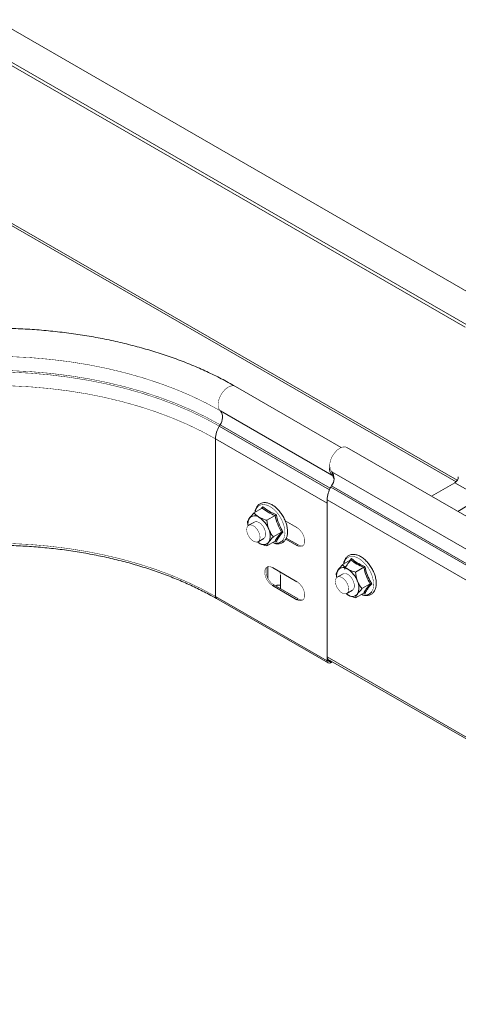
# Model space of a CAD drawing. Header units: millimetres. Extents: x 268 to 1703, y -1326 to 670.
# Tile 8 of 30: x 667 to 806, y -1085 to -773. Entities that reach past the tile are written whole.
import ezdxf

# ---------------------------------------------------------------- set-up
doc = ezdxf.new("R2010")
doc.units = ezdxf.units.MM
doc.linetypes.add('K5LT32768', pattern=[0])
doc.linetypes.add('K5LT32769', pattern=[0])

msp = doc.modelspace()

# ---------------------------------------------------------------- linework, layer by layer
at = {"color": 7, "linetype": 'K5LT32768', "lineweight": 15}
for p, q in [((831.48, -872.22), (659.14, -772.72)), ((658.79, -783.03), (828.69, -881.11)), ((805.17, -919.33), (658.25, -834.52)), ((768.8, -908.4), (735.25, -889.03)), ((730.5, -896.78), (765.85, -917.19)), ((730.13, -901.62), (730.37, -901.18)), ((728.96, -955.67), (728.96, -905.67)), ((728.96, -905.67), (764.31, -926.08)), ((960.11, -1017.81), (770.6, -908.41)), ((955.36, -1025.55), (765.85, -916.15)), ((765.85, -917.19), (766.15, -916.73)), ((766.37, -916.94), (766.15, -916.73)), ((765.72, -920.56), (765.48, -921)), ((954.99, -1030.4), (765.48, -921)), ((955.23, -1029.96), (765.72, -920.56)), ((804.83, -919.59), (797.4, -923.88)), ((804.83, -919.59), (939.18, -997.15)), ((743.44, -927.81), (743.9, -927.22)), ((953.82, -1034.44), (764.31, -925.05)), ((764.31, -925.05), (764.31, -974.81)), ((764.31, -976.08), (764.31, -926.08)), ((808.74, -926.92), (805.71, -928.68)), ((743.74, -927.64), (741.13, -929.14)), ((747.82, -929.99), (745.21, -931.5)), ((746.39, -929.08), (746.34, -929.11)), ((741.25, -932.05), (739.44, -933.09)), ((754.77, -933.83), (751.01, -931.66)), ((749.86, -935.25), (747.25, -936.76)), ((742.75, -938.73), (742.29, -938.35)), ((742.44, -938.29), (744.25, -937.24)), ((747.82, -938.16), (745.21, -939.66)), ((748.19, -938.27), (747.87, -938.14)), ((751.2, -937.48), (754.77, -939.55)), ((755.16, -939.32), (751.37, -937.14)), ((755.16, -939.32), (754.77, -939.55)), ((745.54, -949.97), (745.54, -946.19)), ((771.84, -944.07), (769.24, -945.57)), ((771.5, -944.3), (772.01, -943.65)), ((772.62, -944.54), (775.64, -946.29)), ((754.77, -950.98), (746.99, -946.49)), ((749.5, -948.94), (749.5, -953.2)), ((769.36, -948.48), (767.55, -949.52)), ((775.93, -946.42), (773.32, -947.93)), ((747.38, -951.98), (746.99, -952.2)), ((746.99, -952.2), (754.77, -956.69)), ((755.16, -956.47), (747.38, -951.98)), ((748.52, -952.09), (748.05, -952.37)), ((748.52, -952.09), (749.5, -952.09)), ((777.97, -951.68), (775.36, -953.19)), ((770.86, -955.16), (770.48, -954.85)), ((770.55, -954.72), (772.35, -953.67)), ((775.93, -954.59), (773.32, -956.09)), ((776.29, -954.7), (775.98, -954.57)), ((728.96, -955.67), (764.31, -976.08)), ((729.27, -956.36), (764.63, -976.77)), ((755.16, -956.47), (754.77, -956.69)), ((953.82, -1084.2), (764.31, -974.81)), ((764.31, -976.08), (764.7, -975.86)), ((764.69, -975.63), (954.19, -1085.03)), ((764.7, -975.86), (764.7, -975.64)), ((764.7, -975.74), (765.38, -976.13)), ((765.38, -976.03), (765.38, -976.13)), ((765.38, -976.13), (765.46, -976.08)), ((765.57, -976.14), (765.38, -976.25)), ((765.38, -976.7), (765.38, -976.25)), ((765.96, -976.36), (765.38, -976.7))]:
    msp.add_line(p, q, dxfattribs=at)
at = {"color": 8, "linetype": 'K5LT32769', "lineweight": 15, "true_color": 0x808080}
for p, q in [((658.79, -784.09), (808.02, -870.24)), ((658.79, -834.1), (805.56, -918.83)), ((730.13, -901.62), (765.08, -921.8)), ((730.37, -901.18), (765.3, -921.35)), ((764.7, -975.86), (765.38, -976.25))]:
    msp.add_line(p, q, dxfattribs=at)
at = {"color": 7, "linetype": 'K5LT32768', "const_width": 0.15}
for points in [[(664.42, -879.61), (670.56, -879.93), (676.67, -880.47), (682.7, -881.21), (688.65, -882.17), (694.48, -883.33), (700.18, -884.7), (705.73, -886.26), (711.11, -888.01), (716.29, -889.94), (721.26, -892.05), (726, -894.33), (730.5, -896.78)], [(664.39, -884.54), (670.5, -884.86), (676.57, -885.39), (682.57, -886.14), (688.49, -887.09), (694.29, -888.25), (699.97, -889.6), (705.49, -891.16), (710.84, -892.9), (715.99, -894.82), (720.94, -896.92), (725.65, -899.19), (730.13, -901.62)], [(664.41, -884.05), (670.54, -884.37), (676.63, -884.9), (682.66, -885.65), (688.59, -886.6), (694.42, -887.76), (700.11, -889.13), (705.65, -890.68), (711.01, -892.43), (716.19, -894.36), (721.15, -896.47), (725.88, -898.75), (730.37, -901.18)], [(664.29, -888.87), (670.3, -889.18), (676.27, -889.71), (682.18, -890.44), (688, -891.37), (693.71, -892.51), (699.29, -893.85), (704.72, -895.37), (709.98, -897.09), (715.05, -898.98), (719.92, -901.05), (724.56, -903.28), (728.96, -905.67)], [(770.6, -908.41), (770.13, -908.23), (769.3, -908.25), (768.4, -908.6), (767.49, -909.25), (766.65, -910.15), (765.94, -911.23), (765.43, -912.41), (765.15, -913.57), (765.13, -914.64), (765.37, -915.53), (765.85, -916.15)], [(766.15, -916.73), (765.72, -916.15), (765.63, -915.94)], [(738.82, -934.4), (738.97, -933.65), (739.35, -933.15), (739.93, -932.95), (740.63, -933.08), (741.37, -933.53), (742.05, -934.24), (742.6, -935.12), (742.96, -936.07), (743.07, -936.97), (742.92, -937.72), (742.53, -938.23), (741.96, -938.42), (741.26, -938.29), (740.52, -937.85), (739.84, -937.14), (739.29, -936.26), (738.93, -935.31), (738.82, -934.4)], [(744.25, -937.24), (744.58, -936.93), (744.84, -936.28), (744.84, -935.43), (744.58, -934.48), (744.11, -933.56), (743.47, -932.76), (742.75, -932.2), (742.02, -931.93), (741.38, -931.98), (741.25, -932.05)], [(754.77, -939.55), (755.61, -939.86), (756.36, -939.79), (756.91, -939.35), (757.21, -938.59), (757.21, -937.6), (756.91, -936.5), (756.36, -935.42), (755.61, -934.49), (754.77, -933.83)], [(664.29, -938.87), (670.3, -939.19), (676.27, -939.71), (682.18, -940.44), (688, -941.38), (693.71, -942.52), (699.29, -943.85), (704.72, -945.38), (709.98, -947.09), (715.05, -948.98), (719.92, -951.05), (724.56, -953.28), (728.96, -955.67)], [(742.75, -938.73), (742.29, -938.43), (742.22, -938.38)], [(756.7, -939.59), (756, -939.64), (755.16, -939.32)], [(746.99, -946.49), (746.14, -946.17), (745.4, -946.24), (744.85, -946.68), (744.55, -947.44), (744.55, -948.43), (744.85, -949.54), (745.4, -950.62), (746.14, -951.54), (746.99, -952.2)], [(747.38, -951.98), (746.53, -951.32), (745.79, -950.39), (745.24, -949.31), (744.94, -948.21), (744.94, -947.22), (745.24, -946.45), (745.45, -946.22)], [(749.33, -947.84), (749.36, -947.95), (749.5, -948.94)], [(766.93, -950.83), (767.08, -950.08), (767.46, -949.58), (768.04, -949.38), (768.74, -949.51), (769.47, -949.96), (770.16, -950.67), (770.71, -951.55), (771.06, -952.5), (771.17, -953.4), (771.03, -954.15), (770.64, -954.66), (770.07, -954.85), (769.37, -954.72), (768.63, -954.28), (767.95, -953.57), (767.39, -952.69), (767.04, -951.74), (766.93, -950.83)], [(772.35, -953.67), (772.69, -953.36), (772.94, -952.71), (772.94, -951.86), (772.69, -950.91), (772.22, -949.99), (771.58, -949.19), (770.86, -948.63), (770.13, -948.36), (769.49, -948.41), (769.36, -948.48)], [(754.77, -956.69), (755.61, -957.01), (756.36, -956.94), (756.91, -956.5), (757.21, -955.74), (757.21, -954.75), (756.91, -953.64), (756.36, -952.56), (755.61, -951.64), (754.77, -950.98)], [(770.86, -955.16), (770.39, -954.86), (770.33, -954.81)], [(756.7, -956.73), (756, -956.78), (755.16, -956.47)]]:
    msp.add_lwpolyline(points, dxfattribs=at)
at = {"color": 8, "linetype": 'K5LT32769', "true_color": 0x808080, "const_width": 0.15}
for points in [[(730.5, -896.78), (730.02, -896.16), (729.78, -895.3), (729.79, -894.26), (730.05, -893.12), (730.53, -891.96), (731.21, -890.88), (732.02, -889.97), (732.91, -889.3), (733.8, -888.91), (734.63, -888.83), (735.25, -889.03)], [(750.33, -937.77), (750.77, -936.85), (750.96, -935.71), (750.9, -934.4), (750.58, -932.99), (750.03, -931.57), (749.27, -930.2), (748.35, -928.97), (747.31, -927.93), (746.21, -927.15), (745.12, -926.67), (744.08, -926.51), (743.15, -926.67), (742.4, -927.16), (741.84, -927.95), (741.54, -928.9)], [(778.44, -954.2), (778.88, -953.28), (779.07, -952.14), (779, -950.83), (778.69, -949.42), (778.14, -948), (777.38, -946.63), (776.45, -945.4), (775.42, -944.36), (774.32, -943.58), (773.22, -943.1), (772.19, -942.94), (771.26, -943.1), (770.5, -943.59), (769.95, -944.38), (769.65, -945.33)]]:
    msp.add_lwpolyline(points, dxfattribs=at)
at = {"color": 7, "linetype": 'K5LT32768', "lineweight": 15}
for centre, radius, start, end in [((727.44, -898.89), 3.72, 321.9544, 34.7635), ((737.54, -905.95), 8.59, 149.7171, 178.1227), ((767.82, -915.28), 2.74, 167.9247, 224.039), ((762.8, -918.27), 3.72, 321.9543, 34.7636), ((764.59, -918.59), 1.89, 5.8229, 48.0198), ((803.59, -917.65), 2.31, 302.6056, 357.3941), ((772.9, -925.33), 8.59, 149.7171, 178.1227), ((741.36, -932.27), 2.2, 50.7518, 139.4674), ((738.61, -937.03), 7.67, 20.2271, 57.362), ((742.79, -932.64), 3.59, 149.8654, 189.5839), ((741.73, -936.41), 4.56, 333.437, 26.563), ((744.14, -937.03), 2.2, 230.7518, 319.4674), ((770.89, -949.07), 3.58, 149.8645, 189.5847), ((769.46, -948.7), 2.2, 50.7514, 139.4675), ((766.72, -953.46), 7.67, 20.2275, 57.3617), ((769.83, -952.84), 4.56, 333.4371, 26.5629), ((772.25, -953.46), 2.2, 230.7526, 319.4664), ((765.18, -974.91), 0.876, 173.2465, 235.4412), ((764.96, -976.19), 0.655, 170.786, 309.2033), ((765.11, -975.93), 0.415, 170.786, 309.2029)]:
    msp.add_arc(centre, radius, start, end, dxfattribs=at)
at = {"color": 8, "linetype": 'K5LT32769', "lineweight": 15, "true_color": 0x808080}
for centre, radius, start, end in [((748.23, -936.14), 2.66, 245.3722, 322.3054), ((776.34, -952.57), 2.66, 245.3719, 322.3062), ((729.71, -955.75), 0.755, 174.3838, 234.2548)]:
    msp.add_arc(centre, radius, start, end, dxfattribs=at)
at = {"color": 7, "linetype": 'K5LT32768', "lineweight": 15}
for points, knots in [([(735.25, -889.03), (734.49, -888.61), (732.31, -887.37), (728.53, -885.43), (723.86, -883.27), (719.01, -881.26), (713.98, -879.42), (708.79, -877.74), (703.47, -876.23), (698.01, -874.89), (692.45, -873.72), (686.79, -872.73), (681.04, -871.93), (675.24, -871.3), (669.39, -870.86), (663.5, -870.6), (657.6, -870.53), (651.71, -870.64), (645.83, -870.94), (639.99, -871.42), (634.2, -872.09), (628.47, -872.93), (622.83, -873.96), (617.29, -875.16), (611.86, -876.54), (606.57, -878.09), (601.41, -879.81), (596.42, -881.69), (591.6, -883.72), (586.97, -885.92), (583.56, -887.71), (581.69, -888.78), (581.25, -889.03)], [0, 0, 0, 0, 0.018379, 0.053145, 0.087899, 0.122638, 0.15736, 0.192064, 0.22675, 0.261419, 0.296072, 0.330712, 0.365339, 0.399957, 0.434567, 0.469173, 0.503776, 0.538378, 0.572983, 0.607592, 0.642207, 0.676831, 0.711467, 0.746117, 0.780782, 0.815466, 0.850171, 0.884897, 0.919645, 0.954417, 0.989209, 1, 1, 1, 1]), ([(747.07, -938.59), (747.21, -938.66), (747.73, -938.9), (748.6, -939), (749.62, -938.87), (750.46, -938.43), (751.01, -937.84), (751.43, -937.12), (751.71, -936.24), (751.81, -935.06), (751.69, -933.74), (751.33, -932.37), (750.77, -930.99), (750.03, -929.68), (749.14, -928.49), (748.13, -927.47), (747.05, -926.66), (745.93, -926.11), (744.83, -925.86), (743.79, -925.92), (742.89, -926.31), (742.18, -926.96), (741.71, -927.84), (741.48, -928.52), (741.46, -928.93), (741.46, -928.95)], [0, 0, 0, 0, 0.019483, 0.068772, 0.117097, 0.163515, 0.20573, 0.232078, 0.278736, 0.326446, 0.374991, 0.423619, 0.472141, 0.520602, 0.569098, 0.617709, 0.666549, 0.715703, 0.765051, 0.813722, 0.860601, 0.905985, 0.951268, 0.99784, 1, 1, 1, 1]), ([(743.9, -927.22), (743.9, -927.22), (743.9, -927.26), (743.9, -927.35), (743.87, -927.47), (743.82, -927.58), (743.76, -927.62), (743.74, -927.64)], [0, 0, 0, 0, 0.007919, 0.267529, 0.528603, 0.763814, 1, 1, 1, 1]), ([(743.9, -927.22), (744.04, -927.33), (744.73, -927.91), (746.07, -928.81), (747.52, -929.41), (748.19, -929.69)], [0, 0, 0, 0, 0.118082, 0.592258, 1, 1, 1, 1]), ([(739.69, -930.84), (739.74, -930.76), (740.09, -930.28), (740.62, -929.68), (741.11, -929.16), (741.13, -929.14)], [0, 0, 0, 0, 0.148488, 0.965571, 1, 1, 1, 1]), ([(741.13, -929.14), (741.54, -929.6), (741.99, -930.11), (742.68, -930.52), (742.75, -930.56)], [0, 0, 0, 0, 0.896037, 1, 1, 1, 1]), ([(742.75, -930.56), (743.36, -930.85), (744.14, -931.22), (745.03, -931.45), (745.21, -931.5)], [0, 0, 0, 0, 0.801464, 1, 1, 1, 1]), ([(747.82, -929.99), (747.06, -929.66), (745.51, -928.98), (744.33, -928.09), (743.74, -927.64)], [0, 0, 0, 0, 0.492148, 1, 1, 1, 1]), ([(748.19, -929.69), (748.19, -929.69), (748.16, -929.72), (748.1, -929.78), (748.01, -929.86), (747.91, -929.94), (747.85, -929.97), (747.82, -929.99)], [0, 0, 0, 0, 0.007919, 0.267529, 0.528603, 0.763814, 1, 1, 1, 1]), ([(749.86, -935.25), (749.43, -934.44), (748.56, -932.8), (748.07, -930.94), (747.82, -929.99)], [0, 0, 0, 0, 0.492148, 1, 1, 1, 1]), ([(748.19, -929.69), (748.24, -929.92), (748.51, -931.09), (749.12, -933.02), (749.95, -934.52), (750.33, -935.22)], [0, 0, 0, 0, 0.118083, 0.592259, 1, 1, 1, 1]), ([(739.09, -932.04), (739.11, -931.96), (739.19, -931.64), (739.48, -931.18), (739.69, -930.84)], [0, 0, 0, 0, 0.263256, 1, 1, 1, 1]), ([(739.3, -933.27), (739.24, -933.06), (739.13, -932.66), (739.1, -932.24), (739.09, -932.04)], [0, 0, 0, 0, 0.530813, 1, 1, 1, 1]), ([(745.21, -931.5), (745.32, -932.38), (745.44, -933.37), (745.77, -934.28), (745.81, -934.37)], [0, 0, 0, 0, 0.896036, 1, 1, 1, 1]), ([(745.81, -934.37), (746.15, -935.06), (746.57, -935.92), (747.14, -936.62), (747.25, -936.76)], [0, 0, 0, 0, 0.801461, 1, 1, 1, 1]), ([(745.81, -938.46), (745.86, -938.38), (746.21, -937.89), (746.74, -937.3), (747.23, -936.78), (747.25, -936.76)], [0, 0, 0, 0, 0.148486, 0.965571, 1, 1, 1, 1]), ([(747.82, -938.16), (748.06, -937.74), (748.55, -936.88), (749.42, -935.8), (749.86, -935.25)], [0, 0, 0, 0, 0.492148, 1, 1, 1, 1]), ([(750.33, -935.22), (750.22, -935.35), (749.65, -936.03), (748.81, -937.11), (748.38, -937.9), (748.19, -938.27)], [0, 0, 0, 0, 0.118083, 0.592257, 1, 1, 1, 1]), ([(749.86, -935.25), (749.89, -935.24), (749.95, -935.21), (750.08, -935.19), (750.2, -935.19), (750.29, -935.21), (750.33, -935.22), (750.33, -935.22)], [0, 0, 0, 0, 0.236182, 0.471395, 0.732464, 0.992119, 1, 1, 1, 1]), ([(587.23, -956.36), (587.92, -955.97), (589.95, -954.82), (593.47, -953.01), (597.84, -951), (602.42, -949.13), (607.16, -947.41), (612.07, -945.85), (617.13, -944.44), (622.32, -943.2), (627.62, -942.13), (633.02, -941.22), (638.49, -940.5), (644.04, -939.95), (649.62, -939.58), (655.24, -939.4), (660.86, -939.39), (666.48, -939.56), (672.07, -939.92), (677.62, -940.46), (683.1, -941.17), (688.51, -942.06), (693.82, -943.12), (699.01, -944.35), (704.08, -945.74), (709, -947.3), (713.76, -949.01), (718.34, -950.87), (722.73, -952.87), (726.36, -954.71), (728.48, -955.91), (729.27, -956.36)], [0, 0, 0, 0, 0.018663, 0.054185, 0.089716, 0.125252, 0.160796, 0.196347, 0.231905, 0.26747, 0.303042, 0.338618, 0.3742, 0.409785, 0.445373, 0.480963, 0.516554, 0.552145, 0.587735, 0.623323, 0.658907, 0.694487, 0.730062, 0.765632, 0.801194, 0.836749, 0.872296, 0.907833, 0.943362, 0.978882, 1, 1, 1, 1]), ([(745.21, -939.66), (744.42, -939.43), (743.53, -939.17), (742.82, -938.77), (742.75, -938.73)], [0, 0, 0, 0, 0.896037, 1, 1, 1, 1]), ([(745.21, -939.66), (745.23, -939.58), (745.32, -939.25), (745.6, -938.79), (745.81, -938.46)], [0, 0, 0, 0, 0.263256, 1, 1, 1, 1]), ([(747.82, -938.16), (747.85, -938.15), (747.91, -938.12), (748.01, -938.14), (748.1, -938.18), (748.16, -938.24), (748.19, -938.27), (748.19, -938.27)], [0, 0, 0, 0, 0.236186, 0.471397, 0.732471, 0.992081, 1, 1, 1, 1]), ([(775.17, -955.02), (775.32, -955.09), (775.84, -955.33), (776.71, -955.43), (777.72, -955.3), (778.56, -954.86), (779.12, -954.27), (779.53, -953.55), (779.82, -952.67), (779.92, -951.49), (779.8, -950.17), (779.44, -948.8), (778.88, -947.42), (778.14, -946.11), (777.24, -944.92), (776.24, -943.9), (775.16, -943.09), (774.04, -942.54), (772.94, -942.29), (771.9, -942.35), (771, -942.74), (770.29, -943.39), (769.82, -944.27), (769.58, -944.95), (769.57, -945.36), (769.57, -945.38)], [0, 0, 0, 0, 0.019483, 0.068772, 0.117096, 0.163514, 0.20573, 0.232078, 0.278736, 0.326445, 0.374991, 0.423619, 0.47214, 0.520601, 0.569098, 0.617709, 0.666548, 0.715704, 0.765051, 0.813722, 0.860601, 0.905985, 0.951268, 0.99784, 1, 1, 1, 1]), ([(767.79, -947.27), (767.85, -947.19), (768.2, -946.71), (768.73, -946.11), (769.22, -945.59), (769.24, -945.57)], [0, 0, 0, 0, 0.148482, 0.965571, 1, 1, 1, 1]), ([(769.24, -945.57), (769.64, -946.03), (770.1, -946.54), (770.78, -946.95), (770.86, -946.99)], [0, 0, 0, 0, 0.896038, 1, 1, 1, 1]), ([(771.84, -944.07), (771.42, -944.6), (770.55, -945.67), (770.05, -946.53), (769.8, -946.97)], [0, 0, 0, 0, 0.492146, 1, 1, 1, 1]), ([(772.01, -943.65), (772.01, -943.65), (772.01, -943.69), (772.01, -943.78), (771.98, -943.9), (771.92, -944.01), (771.87, -944.05), (771.84, -944.07)], [0, 0, 0, 0, 0.007919, 0.267541, 0.528605, 0.763816, 1, 1, 1, 1]), ([(775.93, -946.42), (775.16, -946.09), (773.61, -945.41), (772.44, -944.52), (771.84, -944.07)], [0, 0, 0, 0, 0.49215, 1, 1, 1, 1]), ([(772.01, -943.65), (772.14, -943.76), (772.83, -944.34), (774.18, -945.24), (775.63, -945.84), (776.29, -946.12)], [0, 0, 0, 0, 0.118082, 0.592261, 1, 1, 1, 1]), ([(776.29, -946.12), (776.29, -946.12), (776.27, -946.15), (776.21, -946.21), (776.11, -946.29), (776.01, -946.37), (775.96, -946.4), (775.93, -946.42)], [0, 0, 0, 0, 0.007891, 0.26754, 0.528604, 0.763816, 1, 1, 1, 1]), ([(776.29, -946.12), (776.35, -946.36), (776.61, -947.52), (777.23, -949.45), (778.06, -950.95), (778.44, -951.65)], [0, 0, 0, 0, 0.118083, 0.592258, 1, 1, 1, 1]), ([(767.2, -948.47), (767.22, -948.39), (767.3, -948.07), (767.58, -947.61), (767.79, -947.27)], [0, 0, 0, 0, 0.263254, 1, 1, 1, 1]), ([(767.4, -949.7), (767.35, -949.49), (767.24, -949.09), (767.21, -948.67), (767.2, -948.47)], [0, 0, 0, 0, 0.530815, 1, 1, 1, 1]), ([(770.86, -946.99), (771.47, -947.28), (772.24, -947.65), (773.14, -947.88), (773.32, -947.93)], [0, 0, 0, 0, 0.801464, 1, 1, 1, 1]), ([(773.32, -947.93), (773.43, -948.81), (773.54, -949.81), (773.88, -950.71), (773.92, -950.8)], [0, 0, 0, 0, 0.896038, 1, 1, 1, 1]), ([(777.97, -951.68), (777.54, -950.87), (776.67, -949.23), (776.18, -947.37), (775.93, -946.42)], [0, 0, 0, 0, 0.492149, 1, 1, 1, 1]), ([(773.92, -950.8), (774.25, -951.49), (774.67, -952.35), (775.25, -953.05), (775.36, -953.19)], [0, 0, 0, 0, 0.801465, 1, 1, 1, 1]), ([(775.93, -954.59), (776.17, -954.17), (776.66, -953.31), (777.53, -952.23), (777.97, -951.68)], [0, 0, 0, 0, 0.49215, 1, 1, 1, 1]), ([(778.44, -951.65), (778.33, -951.78), (777.75, -952.46), (776.92, -953.54), (776.49, -954.33), (776.29, -954.7)], [0, 0, 0, 0, 0.118083, 0.592259, 1, 1, 1, 1]), ([(777.97, -951.68), (778, -951.67), (778.06, -951.64), (778.18, -951.62), (778.31, -951.62), (778.4, -951.64), (778.44, -951.65), (778.44, -951.65)], [0, 0, 0, 0, 0.236189, 0.471399, 0.732464, 0.992063, 1, 1, 1, 1]), ([(773.32, -956.09), (772.52, -955.86), (771.63, -955.6), (770.93, -955.2), (770.86, -955.16)], [0, 0, 0, 0, 0.896037, 1, 1, 1, 1]), ([(773.32, -956.09), (773.34, -956.01), (773.42, -955.68), (773.71, -955.22), (773.92, -954.89)], [0, 0, 0, 0, 0.263252, 1, 1, 1, 1]), ([(773.92, -954.89), (773.97, -954.81), (774.32, -954.32), (774.85, -953.73), (775.34, -953.21), (775.36, -953.19)], [0, 0, 0, 0, 0.148483, 0.965569, 1, 1, 1, 1]), ([(775.93, -954.59), (775.96, -954.58), (776.01, -954.55), (776.11, -954.57), (776.21, -954.61), (776.27, -954.67), (776.29, -954.7), (776.29, -954.7)], [0, 0, 0, 0, 0.236181, 0.471398, 0.732461, 0.992109, 1, 1, 1, 1])]:
    msp.add_open_spline(points, degree=3, knots=knots, dxfattribs=at)

doc.saveas('drawing.dxf')
